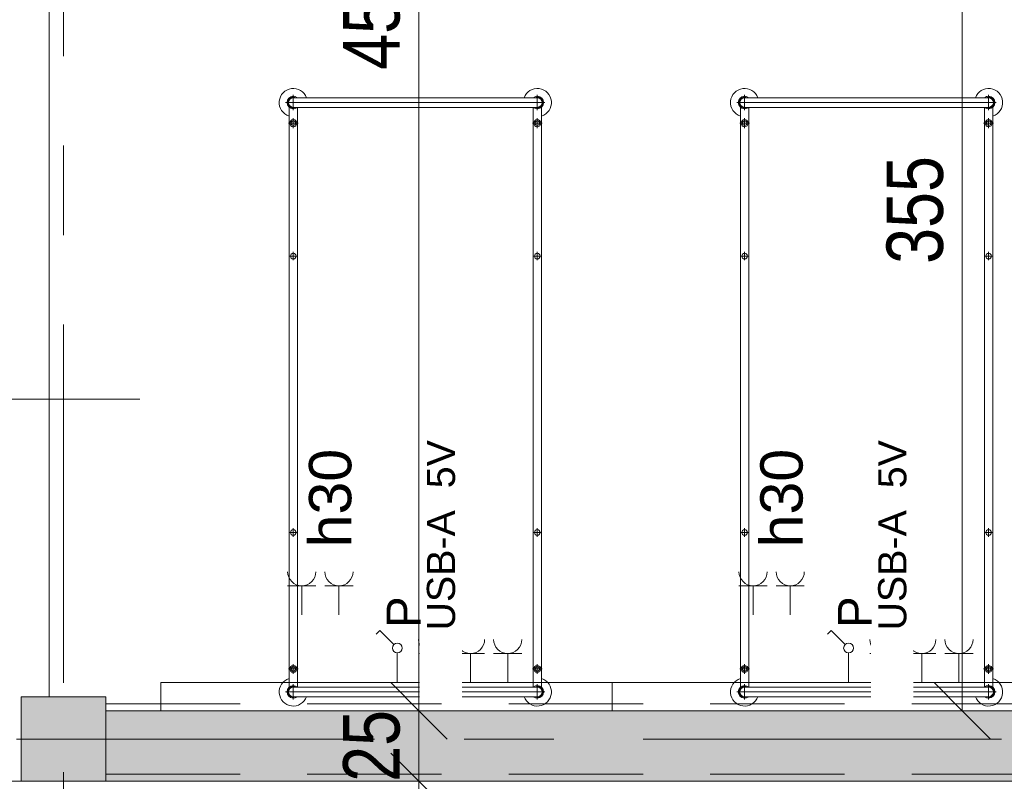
# Model space of a CAD drawing. Header units: centimetres. Extents: x -1631 to 1829, y -257 to 3158.
# Tile 31 of 129: x -1228 to -879, y 1833 to 2103. Entities that reach past the tile are written whole.
import ezdxf

# ---------------------------------------------------------------- set-up
doc = ezdxf.new("R2010")
doc.units = ezdxf.units.CM
doc.linetypes.add('Oś', pattern=[222.25, 127, -31.75, 31.75, -31.75])
doc.linetypes.add('Ukryte', pattern=[71.438, 47.625, -23.813])
for name, color, linetype, lineweight in [('A-ANNO-DIMS', 211, 'Continuous', 13), ('A-ANNO-DIMS-100', 211, 'Continuous', 13), ('A-ANNO-NOTE', 131, 'Continuous', 9), ('A-DETL-HDLN', 90, 'Ukryte', 9), ('A-GLAZ-IDEN', 152, 'Continuous', 13), ('A-WALL', 113, 'Continuous', 13), ('I-FURN', 30, 'Continuous', 9), ('Q-SPCQ', 91, 'Continuous', 9), ('S-COLS', 52, 'Continuous', 13), ('S-GRID', 1, 'Continuous', 13)]:
    doc.layers.add(name, color=color, linetype=linetype, lineweight=lineweight)
doc.layers.add('A-WALL-PATT', color=111, linetype='Continuous', lineweight=13, plot=False)
doc.styles.add('Arial Narrow_5', font='ARIALN.TTF', dxfattribs={"height": 20})
doc.styles.add('Arial_13', font='arial.ttf', dxfattribs={"height": 0.2})
doc.styles.add('Arial_4', font='arial.ttf', dxfattribs={"height": 10})
doc.styles.add('Arial_5', font='arial.ttf', dxfattribs={"height": 12})
doc.styles.add('Arial_6', font='arial.ttf', dxfattribs={"height": 15})
doc.dimstyles.new('Diagonal_1_100__0__wewnętrzne', dxfattribs={"dimscale": 30.48, "dimtxt": 20.468619, "dimasz": 0.656168, "dimexe": 0.164042, "dimexo": 0.0625, "dimgap": 0.032808, "dimtad": 1, "dimdec": 0, "dimdsep": 46, "dimtxsty": 'Arial Narrow_5', "dimblk1": 'OBLIQUE', "dimblk2": 'OBLIQUE', "dimsah": 1, "dimcen": 0.09, "dimazin": 0, "dimtfac": 1, "dimtdec": 4, "dimtix": 1, "dimtmove": 0, "dimatfit": 3, "dimfxl": 0.164042, "dimfxlon": 1, "dimtvp": 1, "dimtolj": 1, "dimtzin": 0, "dimarcsym": 2})
doc.dimstyles.new('Diagonal_1_100__0__wewnętrzne_2', dxfattribs={"dimscale": 30.48, "dimtxt": 20.468619, "dimasz": 0.656168, "dimexe": 0.164042, "dimexo": 0.0625, "dimgap": 0.032808, "dimtad": 1, "dimdec": 0, "dimdsep": 46, "dimtxsty": 'Arial Narrow_5', "dimblk1": 'OBLIQUE', "dimblk2": 'OBLIQUE', "dimsah": 1, "dimcen": 0.09, "dimazin": 0, "dimtfac": 1, "dimtdec": 4, "dimtix": 1, "dimtmove": 2, "dimatfit": 3, "dimfxl": 0.164042, "dimfxlon": 1, "dimtvp": 1, "dimtolj": 1, "dimtzin": 0, "dimarcsym": 2})

# ---------------------------------------------------------------- blocks, each defined once
blk = doc.blocks.new('M_Concrete-Square-Column - 300 x 300mm-1795931-6_piętro IV __13_80 m_ - stan projektowany')
at = {"layer": 'S-COLS', "lineweight": 9}
blk.add_hatch(color=254, dxfattribs=at).paths.add_polyline_path([(15, -15), (15, 15), (-15, 15), (-15, -15)], flags=0)
for p, q in [((15, 15), (-15, 15)), ((-15, 15), (-15, -15)), ((15, -15), (15, 15)), ((-15, -15), (15, -15))]:
    blk.add_line(p, q, dxfattribs=at)
blk = doc.blocks.new('łóżko 195x90 typ FAMED _102039_ - łóżko 195x90 typ FAMED _102039_-1233017-6_piętro IV __13_80 m_ - stan projektowany')
at = {"layer": 'I-FURN'}
for p, q in [((-43.25, 101.53), (-43.25, 106.98)), ((-43.25, 105.95), (43.25, 105.95)), ((43.25, 101.53), (43.25, 106.98)), ((45.97, 104.25), (-45.98, 104.25)), ((-44.75, -103.1), (-44.75, 102.61)), ((-43.25, 102.55), (43.25, 102.55)), ((-41.75, 102.55), (-41.75, -103.1)), ((41.75, 102.61), (41.75, -103.05)), ((44.75, -103.1), (44.75, 102.61)), ((-43.25, 95.18), (-43.25, 98.68)), ((43.25, 95.18), (43.25, 98.68)), ((-45, 96.93), (-41.5, 96.93)), ((45, 96.93), (41.5, 96.93)), ((-44.75, 49.81), (-41.75, 49.81)), ((-43.25, 48.31), (-43.25, 51.31)), ((44.75, 49.81), (41.75, 49.81)), ((43.25, 48.31), (43.25, 51.31)), ((-44.75, -48.19), (-41.75, -48.19)), ((-43.25, -49.69), (-43.25, -46.69)), ((44.75, -48.19), (41.75, -48.19)), ((43.25, -49.69), (43.25, -46.69)), ((-45, -96.6), (-41.5, -96.6)), ((-43.25, -94.85), (-43.25, -98.35)), ((45, -96.6), (41.5, -96.6)), ((43.25, -94.85), (43.25, -98.35)), ((-43.25, -102.02), (-43.25, -107.47)), ((-43.25, -103.05), (43.25, -103.05)), ((43.25, -102.02), (43.25, -107.47)), ((-45.98, -104.75), (45.97, -104.75)), ((-43.25, -106.45), (43.25, -106.45))]:
    blk.add_line(p, q, dxfattribs=at)
for centre, radius in [((-43.25, 96.93), 1.25), ((43.25, 96.93), 1.25), ((-43.25, 96.93), 0.8), ((43.25, 96.93), 0.8), ((-43.25, 49.81), 1), ((43.25, 49.81), 1), ((-43.25, -48.19), 1), ((43.25, -48.19), 1), ((-43.25, -96.6), 1.25), ((-43.25, -96.6), 0.8), ((43.25, -96.6), 1.25), ((43.25, -96.6), 0.8)]:
    blk.add_circle(centre, radius, dxfattribs=at)
for centre, radius, start, end in [((-43.25, 104.25), 5, 19.8769, 252.5424), ((43.25, 104.25), 5, 287.4576, 160.1231), ((-43.25, 104.25), 2.23, 49.8221, 310.1779), ((-43.25, 104.25), 1.93, 62.0207, 297.9793), ((-43.25, 104.25), 1.7, 90, 270), ((43.25, 104.25), 2.23, 229.8221, 130.1779), ((43.25, 104.25), 1.93, 242.0207, 117.9793), ((43.25, 104.25), 1.7, 270, 90), ((-43.25, -104.75), 5, 107.4576, 340.1231), ((43.25, -104.75), 5, 199.8769, 72.5424), ((-43.25, -104.75), 2.23, 47.6113, 310.1779), ((-43.25, -104.75), 1.93, 62.0207, 297.9793), ((-43.25, -104.75), 1.7, 90, 270), ((43.25, -104.75), 2.23, 229.8221, 130.1779), ((43.25, -104.75), 1.93, 242.0207, 117.9793), ((43.25, -104.75), 1.7, 270, 90)]:
    blk.add_arc(centre, radius, start, end, dxfattribs=at)
blk = doc.blocks.new('Panel Gazowo Oswietleniowy 2 - Type 1-2423720-6_piętro IV __13_80 m_ - stan projektowany')
at = {"layer": 'Q-SPCQ'}
for p, q in [((-112.5, 56.83), (-102.5, 56.83)), ((-107.5, 56.83), (-107.5, 46.5)), ((-99.33, 56.83), (-89.33, 56.83)), ((-94.33, 56.83), (-94.33, 46.5)), ((47.5, 56.83), (57.5, 56.83)), ((52.5, 56.83), (52.5, 46.5)), ((60.67, 56.83), (70.67, 56.83)), ((65.67, 56.83), (65.67, 46.5)), ((-79.82, 40.93), (-81.13, 39.62)), ((-74.88, 35.98), (-79.82, 40.93)), ((80.18, 40.93), (78.87, 39.62)), ((85.12, 35.98), (80.18, 40.93)), ((-73.64, 22.5), (-73.64, 33)), ((-66.13, 32.83), (-56.13, 32.83)), ((-61.13, 32.83), (-61.13, 22.5)), ((-52.67, 32.83), (-42.67, 32.83)), ((-47.67, 32.83), (-47.67, 22.5)), ((-39.5, 32.83), (-29.5, 32.83)), ((-34.5, 32.83), (-34.5, 22.5)), ((86.36, 22.5), (86.36, 33)), ((93.87, 32.83), (103.87, 32.83)), ((98.87, 32.83), (98.87, 22.5)), ((107.33, 32.83), (117.33, 32.83)), ((112.33, 32.83), (112.33, 22.5)), ((120.5, 32.83), (130.5, 32.83)), ((125.5, 32.83), (125.5, 22.5)), ((-157.5, 12.5), (-157.5, 22.5)), ((-157.5, 22.5), (182.5, 22.5)), ((182.5, 22.5), (182.5, 12.5))]:
    blk.add_line(p, q, dxfattribs=at)
for centre in [(-73.64, 34.75), (86.36, 34.75)]:
    blk.add_circle(centre, 1.75, dxfattribs=at)
for centre, end in [((-107.5, 61.83), 0), ((-94.33, 61.83), 0), ((52.5, 61.83), 0), ((65.67, 61.83), 0), ((-61.13, 37.83), 360), ((-47.67, 37.83), 360), ((-34.5, 37.83), 360), ((98.87, 37.83), 360), ((112.33, 37.83), 360), ((125.5, 37.83), 360)]:
    blk.add_arc(centre, 5, 180, end, dxfattribs=at)
blk = doc.blocks.new('DIMBLOCK83-6_piętro IV __13_80 m_ - stan projektowany')
at = {"layer": 'A-ANNO-DIMS-100', "transparency": 16777216}
for p, q in [((-1086.6, 1833.33), (-1096.6, 1843.33)), ((-1091.6, 1833.33), (-1081.6, 1833.33)), ((-1086.6, 1833.33), (-1091.6, 1833.33)), ((-1086.6, 1383.33), (-1086.6, 1833.33)), ((-1086.6, 1833.33), (-1076.6, 1823.33)), ((-1086.6, 1383.33), (-1096.6, 1393.33)), ((-1091.6, 1383.33), (-1081.6, 1383.33)), ((-1086.6, 1383.33), (-1091.6, 1383.33)), ((-1086.6, 1383.33), (-1076.6, 1373.33))]:
    blk.add_line(p, q, dxfattribs=at)
at = {"layer": 'A-ANNO-DIMS-100', "color": 0, "transparency": 16777216, "insert": (-1113.45, 1616.05), "char_height": 20, "width": 45.6158, "attachment_point": 1, "rotation": 90, "line_spacing_factor": 0.974696, "style": 'Arial Narrow_5'}
blk.add_mtext('450', dxfattribs=at)
blk = doc.blocks.new('_Oblique')
at = {"color": 0, "linetype": 'ByBlock', "lineweight": -2}
blk.add_line((-0.5, -0.5), (0.5, 0.5), dxfattribs=at)
blk = doc.blocks.new('DIMBLOCK84-6_piętro IV __13_80 m_ - stan projektowany')
at = {"layer": 'A-ANNO-DIMS-100', "transparency": 16777216}
for p, q in [((-1086.6, 1858.33), (-1096.6, 1868.33)), ((-1091.6, 1858.33), (-1081.6, 1858.33)), ((-1086.6, 1858.33), (-1091.6, 1858.33)), ((-1086.6, 1833.33), (-1086.6, 1858.33)), ((-1086.6, 1858.33), (-1076.6, 1848.33)), ((-1086.6, 1833.33), (-1096.6, 1843.33)), ((-1091.6, 1833.33), (-1081.6, 1833.33)), ((-1086.6, 1833.33), (-1091.6, 1833.33)), ((-1086.6, 1833.33), (-1076.6, 1823.33))]:
    blk.add_line(p, q, dxfattribs=at)
at = {"layer": 'A-ANNO-DIMS-100', "color": 0, "transparency": 16777216, "insert": (-1113.45, 1833.15), "char_height": 20, "width": 30.4105, "attachment_point": 1, "rotation": 90, "line_spacing_factor": 0.974696, "style": 'Arial Narrow_5'}
blk.add_mtext('25', dxfattribs=at)
blk = doc.blocks.new('DIMBLOCK85-6_piętro IV __13_80 m_ - stan projektowany')
at = {"layer": 'A-ANNO-DIMS-100', "transparency": 16777216}
for p, q in [((-1086.6, 2313.33), (-1096.6, 2323.33)), ((-1091.6, 2313.33), (-1081.6, 2313.33)), ((-1086.6, 2313.33), (-1091.6, 2313.33)), ((-1086.6, 1858.33), (-1086.6, 2313.33)), ((-1086.6, 2313.33), (-1076.6, 2303.33)), ((-1086.6, 1858.33), (-1096.6, 1868.33)), ((-1091.6, 1858.33), (-1081.6, 1858.33)), ((-1086.6, 1858.33), (-1091.6, 1858.33)), ((-1086.6, 1858.33), (-1076.6, 1848.33))]:
    blk.add_line(p, q, dxfattribs=at)
at = {"layer": 'A-ANNO-DIMS-100', "color": 0, "transparency": 16777216, "insert": (-1113.45, 2085.63), "char_height": 20, "width": 45.6158, "attachment_point": 1, "rotation": 90, "line_spacing_factor": 0.974696, "style": 'Arial Narrow_5'}
blk.add_mtext('455', dxfattribs=at)
blk = doc.blocks.new('DIMBLOCK169-6_piętro IV __13_80 m_ - stan projektowany')
at = {"layer": 'A-ANNO-DIMS-100', "transparency": 16777216}
for p, q in [((-893.96, 2213.33), (-903.96, 2223.33)), ((-898.96, 2213.33), (-888.96, 2213.33)), ((-893.96, 2213.33), (-898.96, 2213.33)), ((-893.96, 1858.33), (-893.96, 2213.33)), ((-893.96, 2213.33), (-883.96, 2203.33)), ((-893.96, 1858.33), (-903.96, 1868.33)), ((-898.96, 1858.33), (-888.96, 1858.33)), ((-893.96, 1858.33), (-898.96, 1858.33)), ((-893.96, 1858.33), (-883.96, 1848.33))]:
    blk.add_line(p, q, dxfattribs=at)
at = {"layer": 'A-ANNO-DIMS-100', "color": 0, "transparency": 16777216, "insert": (-920.81, 2016.82), "char_height": 20, "width": 45.6158, "attachment_point": 1, "rotation": 90, "line_spacing_factor": 0.974696, "style": 'Arial Narrow_5'}
blk.add_mtext('355', dxfattribs=at)
blk = doc.blocks.new('Okno_LD_typ 100 - metka _ wys_parapetu-2491833-6_piętro IV __13_80 m_ - stan projektowany')
at = {"layer": 'A-GLAZ-IDEN'}
blk.add_line((0, 1.8925), (0, -0.3919), dxfattribs=at)
blk.add_circle((0, -0.0919), 0.3, dxfattribs=at)
at = {"layer": 'A-GLAZ-IDEN', "insert": (0.4711, 0.6634), "char_height": 0.2, "width": 0.48783, "attachment_point": 3, "rotation": 90, "line_spacing_factor": 0.936439, "style": 'Arial_13', "bg_fill": 3, "box_fill_scale": 1.25, "bg_fill_color": 256, "bg_fill_true_color": 13158600, "bg_fill_transparency": 0}
blk.add_mtext('\\pxqr,t6.35,12.7,19.05,25.4,31.75,38.1,44.45,50.8,57.15,63.5,69.85,76.2,82.55,88.9,95.25,101.6,107.95,114.3,120.65,127,133.35,139.7,146.05,152.4,158.75,165.1,171.45,177.8,184.15,190.5,196.85,203.2;{hp= }', dxfattribs=at)

msp = doc.modelspace()

# ---------------------------------------------------------------- hatches: boundary and pattern name
at = {"layer": 'A-WALL-PATT'}
msp.add_hatch(color=9, dxfattribs=at).paths.add_polyline_path([(-628.34, 1833.33), (-627.62, 1833.33), (-627.62, 1858.33), (-1197.62, 1858.33), (-1197.62, 1833.33), (-719.31, 1833.33)], flags=0)

# ---------------------------------------------------------------- linework, layer by layer
at = {"layer": 'A-DETL-HDLN'}
msp.add_line((-1197.62, 1835.83), (1172.38, 1835.83), dxfattribs=at)
at = {"layer": 'A-WALL', "lineweight": 9}
for p, q in [((-1217.62, 2313.33), (-1217.62, 1863.33)), ((-627.62, 1858.33), (-1197.62, 1858.33)), ((-1238.62, 1833.33), (-1227.62, 1833.33)), ((-1197.62, 1833.33), (-627.62, 1833.33))]:
    msp.add_line(p, q, dxfattribs=at)
at = {"layer": 'S-GRID', "linetype": 'Oś'}
for p, q in [((-1212.62, 2884.27), (-1212.62, 27.13)), ((1342.46, 1848.33), (-1368.76, 1848.33))]:
    msp.add_line(p, q, dxfattribs=at)

# ---------------------------------------------------------------- block references
at = {"layer": 'I-FURN'}
for p in [(-1087.87, 1969.77), (-927.87, 1969.77)]:
    msp.add_blockref('łóżko 195x90 typ FAMED _102039_ - łóżko 195x90 typ FAMED _102039_-1233017-6_piętro IV __13_80 m_ - stan projektowany', p, dxfattribs=at)
at = {"layer": 'Q-SPCQ'}
for p in [(-1020.62, 1845.83), (-860.62, 1845.83)]:
    msp.add_blockref('Panel Gazowo Oswietleniowy 2 - Type 1-2423720-6_piętro IV __13_80 m_ - stan projektowany', p, dxfattribs=at)
at = {"layer": 'S-COLS', "lineweight": 9}
msp.add_blockref('M_Concrete-Square-Column - 300 x 300mm-1795931-6_piętro IV __13_80 m_ - stan projektowany', (-1212.62, 1848.33), dxfattribs=at)

# ---------------------------------------------------------------- dimensions: what is measured, and where the dimension line sits
at = {"layer": 'A-ANNO-DIMS'}
dim = msp.add_linear_dim(base=(-1086.6, 1833.33), p1=(-1091.6, 1383.33), p2=(-1091.6, 1833.33), angle=90, dimstyle='Diagonal_1_100__0__wewnętrzne_2', override={"dimpost": '<>', "dimfxl": 450}, dxfattribs=at)
dim.commit()
dim.dimension.update_dxf_attribs({"geometry": 'DIMBLOCK83-6_piętro IV __13_80 m_ - stan projektowany', "text_midpoint": (-1100.12, 1638.85), "dimtype": 160, "text_rotation": 90})

# ---------------------------------------------------------------- next in the draw order: block references
at = {"layer": 'A-GLAZ-IDEN', "xscale": 99.99999999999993, "yscale": 99.99999999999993, "zscale": 99.99999999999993, "rotation": 270.0000000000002}
msp.add_blockref('Okno_LD_typ 100 - metka _ wys_parapetu-2491833-6_piętro IV __13_80 m_ - stan projektowany', (-1374.73, 1968.83), dxfattribs=at)

# ---------------------------------------------------------------- next in the draw order: texts
at = {"layer": 'A-ANNO-NOTE', "lineweight": 13, "rotation": 90, "line_spacing_factor": 0.936439, "bg_fill": 3, "box_fill_scale": 1.25, "bg_fill_color": 256, "bg_fill_true_color": 13158600, "bg_fill_transparency": 0}
for s, insert, char_height, width, attachment_point, style in [('\\pxqc,t12.7,25.4,38.1,50.8,63.5,76.2,88.9,101.6,114.3,127,139.7,152.4,165.1,177.8,190.5,203.2,215.9,228.6,241.3,254,266.7,279.4,292.1,304.8,317.5,330.2,342.9,355.6,368.3,381,393.7,406.4;{USB-A  5V}', (-1078.7, 1920.56), 10, 113.1, 5, 'Arial_4'), ('\\pxqc,t12.7,25.4,38.1,50.8,63.5,76.2,88.9,101.6,114.3,127,139.7,152.4,165.1,177.8,190.5,203.2,215.9,228.6,241.3,254,266.7,279.4,292.1,304.8,317.5,330.2,342.9,355.6,368.3,381,393.7,406.4;{USB-A  5V}', (-918.7, 1920.56), 10, 113.1, 5, 'Arial_4'), ('\\pxt8.46667,16.93333,25.4,33.86667,42.33333,50.8,59.26667,67.73333,76.2,84.66667,93.13333,101.6,110.06667,118.53333,127,135.46667,143.93333,152.4,160.86667,169.33333,177.8,186.26667,194.73333,203.2,211.66667,220.13333,228.6,237.06667,245.53333,254,262.46667,270.93333;{h30}', (-1125.56, 1916.27), 15, 36.764, 1, 'Arial_6'), ('\\pxt8.46667,16.93333,25.4,33.86667,42.33333,50.8,59.26667,67.73333,76.2,84.66667,93.13333,101.6,110.06667,118.53333,127,135.46667,143.93333,152.4,160.86667,169.33333,177.8,186.26667,194.73333,203.2,211.66667,220.13333,228.6,237.06667,245.53333,254,262.46667,270.93333;{h30}', (-965.56, 1916.27), 15, 36.764, 1, 'Arial_6')]:
    msp.add_mtext(s, dxfattribs=dict(at, insert=insert, char_height=char_height, width=width, attachment_point=attachment_point, style=style))

# ---------------------------------------------------------------- next in the draw order: texts
at = {"layer": 'A-ANNO-NOTE', "lineweight": 13, "insert": (-965.56, 1916.27), "char_height": 15, "width": 36.764, "attachment_point": 1, "rotation": 90, "line_spacing_factor": 0.936439, "style": 'Arial_6', "bg_fill": 3, "box_fill_scale": 1.25, "bg_fill_color": 256, "bg_fill_true_color": 13158600, "bg_fill_transparency": 0}
msp.add_mtext('\\pxt8.46667,16.93333,25.4,33.86667,42.33333,50.8,59.26667,67.73333,76.2,84.66667,93.13333,101.6,110.06667,118.53333,127,135.46667,143.93333,152.4,160.86667,169.33333,177.8,186.26667,194.73333,203.2,211.66667,220.13333,228.6,237.06667,245.53333,254,262.46667,270.93333;{h30}', dxfattribs=at)
at = {"layer": 'A-ANNO-NOTE', "lineweight": 13, "char_height": 12, "width": 12.019, "attachment_point": 5, "rotation": 90, "line_spacing_factor": 0.936439, "style": 'Arial_5'}
for insert in [(-1092.02, 1893.32), (-932.02, 1893.32)]:
    msp.add_mtext('\\pxqc,t10.58333,21.16667,31.75,42.33333,52.91667,63.5,74.08333,84.66667,95.25,105.83333,116.41667,127,137.58333,148.16667,158.75,169.33333,179.91667,190.5,201.08333,211.66667,222.25,232.83333,243.41667,254,264.58333,275.16667,285.75,296.33333,306.91667,317.5,328.08333,338.66667;{P}', dxfattribs=dict(at, insert=insert))

# ---------------------------------------------------------------- next in the draw order: dimensions: what is measured, and where the dimension line sits
at = {"layer": 'A-ANNO-DIMS'}
dim = msp.add_linear_dim(base=(-1086.6, 2313.33), p1=(-1091.6, 1858.33), p2=(-1091.6, 2313.33), angle=90, dimstyle='Diagonal_1_100__0__wewnętrzne_2', override={"dimpost": '<>', "dimfxl": 455}, dxfattribs=at)
dim.commit()
dim.dimension.update_dxf_attribs({"geometry": 'DIMBLOCK85-6_piętro IV __13_80 m_ - stan projektowany', "text_midpoint": (-1100.12, 2108.44), "dimtype": 160, "text_rotation": 90})
dim = msp.add_linear_dim(base=(-1086.6, 1858.33), p1=(-1091.6, 1833.33), p2=(-1091.6, 1858.33), angle=90, dimstyle='Diagonal_1_100__0__wewnętrzne', override={"dimpost": '<>', "dimfxl": 25}, dxfattribs=at)
dim.commit()
dim.dimension.update_dxf_attribs({"geometry": 'DIMBLOCK84-6_piętro IV __13_80 m_ - stan projektowany', "text_midpoint": (-1097.81, 1845.83)})

# ---------------------------------------------------------------- next in the draw order: texts
at = {"layer": 'A-ANNO-NOTE', "lineweight": 13, "insert": (-918.7, 1920.56), "char_height": 10, "width": 113.1, "attachment_point": 5, "rotation": 90, "line_spacing_factor": 0.936439, "style": 'Arial_4', "bg_fill": 3, "box_fill_scale": 1.25, "bg_fill_color": 256, "bg_fill_true_color": 13158600, "bg_fill_transparency": 0}
msp.add_mtext('\\pxqc,t12.7,25.4,38.1,50.8,63.5,76.2,88.9,101.6,114.3,127,139.7,152.4,165.1,177.8,190.5,203.2,215.9,228.6,241.3,254,266.7,279.4,292.1,304.8,317.5,330.2,342.9,355.6,368.3,381,393.7,406.4;{USB-A  5V}', dxfattribs=at)

# ---------------------------------------------------------------- next in the draw order: linework, layer by layer
at = {"layer": 'A-DETL-HDLN'}
msp.add_line((-1197.62, 1860.83), (1172.38, 1860.83), dxfattribs=at)

# ---------------------------------------------------------------- next in the draw order: texts
at = {"layer": 'A-ANNO-NOTE', "lineweight": 13, "insert": (-932.02, 1893.32), "char_height": 12, "width": 12.019, "attachment_point": 5, "rotation": 90, "line_spacing_factor": 0.936439, "style": 'Arial_5'}
msp.add_mtext('\\pxqc,t10.58333,21.16667,31.75,42.33333,52.91667,63.5,74.08333,84.66667,95.25,105.83333,116.41667,127,137.58333,148.16667,158.75,169.33333,179.91667,190.5,201.08333,211.66667,222.25,232.83333,243.41667,254,264.58333,275.16667,285.75,296.33333,306.91667,317.5,328.08333,338.66667;{P}', dxfattribs=at)

# ---------------------------------------------------------------- next in the draw order: dimensions: what is measured, and where the dimension line sits
at = {"layer": 'A-ANNO-DIMS'}
dim = msp.add_linear_dim(base=(-893.96, 2213.33), p1=(-898.96, 1858.33), p2=(-898.96, 2213.33), angle=90, dimstyle='Diagonal_1_100__0__wewnętrzne', override={"dimpost": '<>', "dimfxl": 355}, dxfattribs=at)
dim.commit()
dim.dimension.update_dxf_attribs({"geometry": 'DIMBLOCK169-6_piętro IV __13_80 m_ - stan projektowany', "text_midpoint": (-905.17, 2035.83)})

doc.saveas('drawing.dxf')
